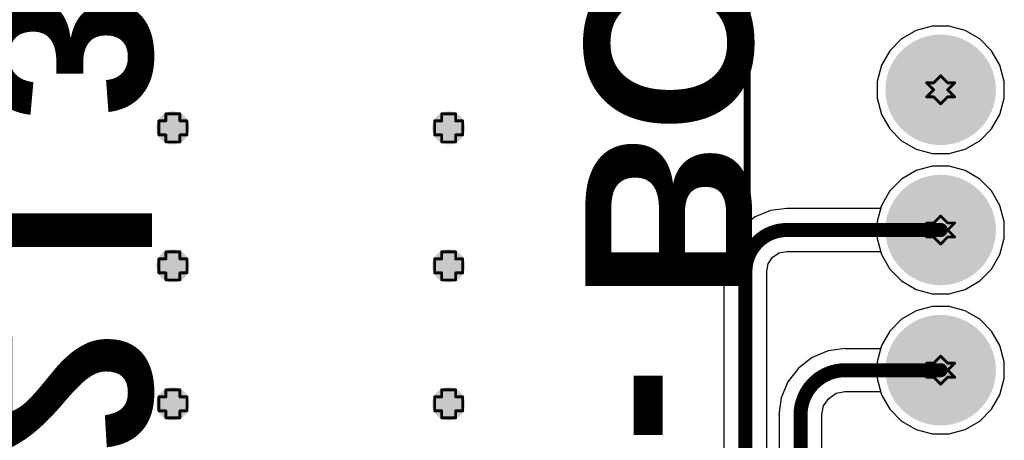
# Model space of a CAD drawing. Header units: inches. Extents: x -0.1 to 10.2, y 0 to 6.5.
# Tile 25 of 95: x 0.717 to 1.42, y 1.765 to 2.065. Entities that reach past the tile are written whole.
import ezdxf

# ---------------------------------------------------------------- set-up
doc = ezdxf.new("R2010")
doc.units = ezdxf.units.IN
doc.header["$MEASUREMENT"] = 0
for name, color, linetype in [('Bottom Layer', 5, 'Continuous'), ('Bottom Overlay', 54, 'Continuous'), ('Bottom Solder', 6, 'Continuous'), ('Drill Drawing', 1, 'Continuous'), ('Multi-Layer', 9, 'Continuous'), ('Pad Holes', 156, 'Continuous'), ('Top Layer', 1, 'Continuous'), ('Top Solder', 216, 'Continuous'), ('Via Holes', 16, 'Continuous')]:
    doc.layers.add(name, color=color, linetype=linetype)
doc.styles.add('Arial_Bold', font='txt', dxfattribs={"height": 0.2})

# ---------------------------------------------------------------- blocks, each defined once
blk = doc.blocks.new('X9555WV_2_12_6TV01_B_56')
at = {"layer": 'Bottom Layer'}
h = blk.add_hatch(color=5, dxfattribs=at)
edge = h.paths.add_edge_path()
edge.add_arc((0.15, -0.05), 0.03543, 0, 360)
h = blk.add_hatch(color=5, dxfattribs=at)
edge = h.paths.add_edge_path()
edge.add_arc((0.25, -0.05), 0.03543, 0, 360)
h = blk.add_hatch(color=5, dxfattribs=at)
edge = h.paths.add_edge_path()
edge.add_arc((0.35, -0.05), 0.03543, 0, 360)
at = {"layer": 'Bottom Solder'}
h = blk.add_hatch(color=6, dxfattribs=at)
edge = h.paths.add_edge_path()
edge.add_arc((0.15, -0.05), 0.03943, 0, 360)
h = blk.add_hatch(color=6, dxfattribs=at)
edge = h.paths.add_edge_path()
edge.add_arc((0.25, -0.05), 0.03943, 0, 360)
h = blk.add_hatch(color=6, dxfattribs=at)
edge = h.paths.add_edge_path()
edge.add_arc((0.35, -0.05), 0.03943, 0, 360)
at = {"layer": 'Multi-Layer'}
h = blk.add_hatch(color=9, dxfattribs=at)
edge = h.paths.add_edge_path()
edge.add_arc((0.15, -0.05), 0.03543, 0, 360)
h = blk.add_hatch(color=9, dxfattribs=at)
edge = h.paths.add_edge_path()
edge.add_arc((0.25, -0.05), 0.03543, 0, 360)
h = blk.add_hatch(color=9, dxfattribs=at)
edge = h.paths.add_edge_path()
edge.add_arc((0.35, -0.05), 0.03543, 0, 360)
at = {"layer": 'Pad Holes'}
h = blk.add_hatch(color=7, dxfattribs=at)
edge = h.paths.add_edge_path()
edge.add_arc((0.15, -0.05), 0.02165, 0, 360)
h = blk.add_hatch(color=7, dxfattribs=at)
edge = h.paths.add_edge_path()
edge.add_arc((0.25, -0.05), 0.02165, 0, 360)
h = blk.add_hatch(color=7, dxfattribs=at)
edge = h.paths.add_edge_path()
edge.add_arc((0.35, -0.05), 0.02165, 0, 360)
at = {"layer": 'Top Layer'}
h = blk.add_hatch(color=1, dxfattribs=at)
edge = h.paths.add_edge_path()
edge.add_arc((0.15, -0.05), 0.03543, 0, 360)
h = blk.add_hatch(color=1, dxfattribs=at)
edge = h.paths.add_edge_path()
edge.add_arc((0.25, -0.05), 0.03543, 0, 360)
h = blk.add_hatch(color=1, dxfattribs=at)
edge = h.paths.add_edge_path()
edge.add_arc((0.35, -0.05), 0.03543, 0, 360)
at = {"layer": 'Top Solder'}
h = blk.add_hatch(color=216, dxfattribs=at)
edge = h.paths.add_edge_path()
edge.add_arc((0.15, -0.05), 0.03943, 0, 360)
h = blk.add_hatch(color=216, dxfattribs=at)
edge = h.paths.add_edge_path()
edge.add_arc((0.25, -0.05), 0.03943, 0, 360)
h = blk.add_hatch(color=216, dxfattribs=at)
edge = h.paths.add_edge_path()
edge.add_arc((0.35, -0.05), 0.03943, 0, 360)
at = {"layer": 'Bottom Overlay', "const_width": 0.005}
blk.add_lwpolyline([(0.755, -0.188), (-0.755, -0.188)], dxfattribs=at)

msp = doc.modelspace()

# ---------------------------------------------------------------- hatches: boundary and pattern name
at = {"layer": 'Bottom Layer'}
h = msp.add_hatch(color=5, dxfattribs=at)
edge = h.paths.add_edge_path()
edge.add_arc((0.82677, 1.98819), 0.01181, 0, 360)
h = msp.add_hatch(color=5, dxfattribs=at)
edge = h.paths.add_edge_path()
edge.add_arc((1.02362, 1.98819), 0.01181, 0, 360)
h = msp.add_hatch(color=5, dxfattribs=at)
edge = h.paths.add_edge_path()
edge.add_arc((0.82677, 1.88976), 0.01181, 0, 360)
h = msp.add_hatch(color=5, dxfattribs=at)
edge = h.paths.add_edge_path()
edge.add_arc((1.02362, 1.88976), 0.01181, 0, 360)
h = msp.add_hatch(color=5, dxfattribs=at)
edge = h.paths.add_edge_path()
edge.add_arc((0.82677, 1.79134), 0.01181, 0, 360)
h = msp.add_hatch(color=5, dxfattribs=at)
edge = h.paths.add_edge_path()
edge.add_arc((1.02362, 1.79134), 0.01181, 0, 360)
at = {"layer": 'Top Layer'}
h = msp.add_hatch(color=1, dxfattribs=at)
edge = h.paths.add_edge_path()
edge.add_arc((0.82677, 1.98819), 0.01181, 0, 360)
h = msp.add_hatch(color=1, dxfattribs=at)
edge = h.paths.add_edge_path()
edge.add_arc((1.02362, 1.98819), 0.01181, 0, 360)
h = msp.add_hatch(color=1, dxfattribs=at)
edge = h.paths.add_edge_path()
edge.add_arc((0.82677, 1.88976), 0.01181, 0, 360)
h = msp.add_hatch(color=1, dxfattribs=at)
edge = h.paths.add_edge_path()
edge.add_arc((1.02362, 1.88976), 0.01181, 0, 360)
h = msp.add_hatch(color=1, dxfattribs=at)
edge = h.paths.add_edge_path()
edge.add_arc((0.82677, 1.79134), 0.01181, 0, 360)
h = msp.add_hatch(color=1, dxfattribs=at)
edge = h.paths.add_edge_path()
edge.add_arc((1.02362, 1.79134), 0.01181, 0, 360)
at = {"layer": 'Via Holes'}
h = msp.add_hatch(color=7, dxfattribs=at)
edge = h.paths.add_edge_path()
edge.add_arc((0.82677, 1.98819), 0.00591, 0, 360)
h = msp.add_hatch(color=7, dxfattribs=at)
edge = h.paths.add_edge_path()
edge.add_arc((1.02362, 1.98819), 0.00591, 0, 360)
h = msp.add_hatch(color=7, dxfattribs=at)
edge = h.paths.add_edge_path()
edge.add_arc((0.82677, 1.88976), 0.00591, 0, 360)
h = msp.add_hatch(color=7, dxfattribs=at)
edge = h.paths.add_edge_path()
edge.add_arc((1.02362, 1.88976), 0.00591, 0, 360)
h = msp.add_hatch(color=7, dxfattribs=at)
edge = h.paths.add_edge_path()
edge.add_arc((0.82677, 1.79134), 0.00591, 0, 360)
h = msp.add_hatch(color=7, dxfattribs=at)
edge = h.paths.add_edge_path()
edge.add_arc((1.02362, 1.79134), 0.00591, 0, 360)

# ---------------------------------------------------------------- linework, layer by layer
at = {"layer": 'Bottom Layer'}
for p, q in [((1.36882, 2.06079), (1.35726, 2.05769)), ((1.38078, 2.06079), (1.36882, 2.06079)), ((1.39234, 2.05769), (1.38078, 2.06079)), ((1.35726, 2.05769), (1.3469, 2.05171)), ((1.4027, 2.05171), (1.39234, 2.05769)), ((1.3469, 2.05171), (1.33844, 2.04325)), ((1.41116, 2.04325), (1.4027, 2.05171)), ((1.33844, 2.04325), (1.33246, 2.03289)), ((1.41714, 2.03289), (1.41116, 2.04325)), ((1.33246, 2.03289), (1.32937, 2.02134)), ((1.42023, 2.02134), (1.41714, 2.03289)), ((1.32937, 2.02134), (1.32937, 2.00937)), ((1.42023, 2.00937), (1.42023, 2.02134)), ((1.32937, 2.00937), (1.33246, 1.99782)), ((1.41714, 1.99782), (1.42023, 2.00937)), ((1.33246, 1.99782), (1.33844, 1.98746)), ((1.41116, 1.98746), (1.41714, 1.99782)), ((1.33844, 1.98746), (1.3469, 1.979)), ((1.4027, 1.979), (1.41116, 1.98746)), ((1.3469, 1.979), (1.35726, 1.97302)), ((1.39234, 1.97302), (1.4027, 1.979)), ((1.35726, 1.97302), (1.36882, 1.96992)), ((1.36882, 1.96992), (1.38078, 1.96992)), ((1.38078, 1.96992), (1.39234, 1.97302)), ((1.35726, 1.95769), (1.3469, 1.95171)), ((1.36882, 1.96079), (1.35726, 1.95769)), ((1.38078, 1.96079), (1.36882, 1.96079)), ((1.39234, 1.95769), (1.38078, 1.96079)), ((1.4027, 1.95171), (1.39234, 1.95769)), ((1.3469, 1.95171), (1.33844, 1.94325)), ((1.41116, 1.94325), (1.4027, 1.95171)), ((1.33844, 1.94325), (1.33246, 1.93289)), ((1.41714, 1.93289), (1.41116, 1.94325)), ((1.33246, 1.93289), (1.33186, 1.93065)), ((1.42023, 1.92134), (1.41714, 1.93289)), ((1.25334, 1.92921), (1.2425, 1.92472)), ((1.26496, 1.93074), (1.25334, 1.92921)), ((1.26496, 1.93065), (1.26496, 1.93074)), ((1.33186, 1.93065), (1.26496, 1.93065)), ((1.26496, 1.93065), (1.26496, 1.93065)), ((1.2425, 1.92472), (1.2332, 1.91758)), ((1.42023, 1.90937), (1.42023, 1.92134)), ((1.2332, 1.91758), (1.22607, 1.90828)), ((1.22607, 1.90828), (1.22158, 1.89745)), ((1.41714, 1.89782), (1.42023, 1.90937)), ((1.25485, 1.89594), (1.25949, 1.89904)), ((1.25949, 1.89904), (1.26479, 1.90009)), ((1.26479, 1.90009), (1.26496, 1.90006)), ((1.26496, 1.90006), (1.33186, 1.90006)), ((1.33186, 1.90006), (1.33246, 1.89782)), ((1.33246, 1.89782), (1.33844, 1.88746)), ((1.41116, 1.88746), (1.41714, 1.89782)), ((1.22158, 1.89745), (1.22005, 1.88583)), ((1.25069, 1.886), (1.25175, 1.8913)), ((1.25175, 1.8913), (1.25485, 1.89594)), ((1.22005, 1.88583), (1.22014, 1.88583)), ((1.22014, 1.88583), (1.22014, 1.29508)), ((1.25073, 1.88583), (1.25069, 1.886)), ((1.25073, 1.38513), (1.25073, 1.88583)), ((1.33844, 1.88746), (1.3469, 1.879)), ((1.4027, 1.879), (1.41116, 1.88746)), ((1.3469, 1.879), (1.35726, 1.87302)), ((1.39234, 1.87302), (1.4027, 1.879)), ((1.35726, 1.87302), (1.36882, 1.86992)), ((1.36882, 1.86992), (1.38078, 1.86992)), ((1.38078, 1.86992), (1.39234, 1.87302)), ((1.35726, 1.85769), (1.3469, 1.85171)), ((1.36882, 1.86079), (1.35726, 1.85769)), ((1.38078, 1.86079), (1.36882, 1.86079)), ((1.39234, 1.85769), (1.38078, 1.86079)), ((1.4027, 1.85171), (1.39234, 1.85769)), ((1.3469, 1.85171), (1.33844, 1.84325)), ((1.41116, 1.84325), (1.4027, 1.85171)), ((1.33844, 1.84325), (1.33246, 1.83289)), ((1.41714, 1.83289), (1.41116, 1.84325)), ((1.29445, 1.82915), (1.28305, 1.82442)), ((1.30669, 1.83076), (1.29445, 1.82915)), ((1.30669, 1.83065), (1.30669, 1.83076)), ((1.33186, 1.83065), (1.30669, 1.83065)), ((1.30669, 1.83065), (1.30669, 1.83065)), ((1.33246, 1.83289), (1.33186, 1.83065)), ((1.42023, 1.82134), (1.41714, 1.83289)), ((1.28305, 1.82442), (1.27325, 1.81691)), ((1.42023, 1.80937), (1.42023, 1.82134)), ((1.27325, 1.81691), (1.26573, 1.80711)), ((1.26573, 1.80711), (1.26101, 1.79571)), ((1.41714, 1.79782), (1.42023, 1.80937)), ((1.3003, 1.7989), (1.3064, 1.80012)), ((1.3064, 1.80012), (1.30669, 1.80006)), ((1.30669, 1.80006), (1.33186, 1.80006)), ((1.33186, 1.80006), (1.33246, 1.79782)), ((1.26101, 1.79571), (1.2594, 1.78346)), ((1.29125, 1.78986), (1.29488, 1.79528)), ((1.29488, 1.79528), (1.3003, 1.7989)), ((1.33246, 1.79782), (1.33844, 1.78746)), ((1.41116, 1.78746), (1.41714, 1.79782)), ((1.29004, 1.78375), (1.29125, 1.78986)), ((1.33844, 1.78746), (1.3469, 1.779)), ((1.4027, 1.779), (1.41116, 1.78746)), ((1.2594, 1.78346), (1.25951, 1.78346)), ((1.25951, 1.78346), (1.25951, 1.38137)), ((1.2901, 1.78346), (1.29004, 1.78375)), ((1.2901, 1.46387), (1.2901, 1.78346)), ((1.3469, 1.779), (1.35726, 1.77302)), ((1.39234, 1.77302), (1.4027, 1.779)), ((1.35726, 1.77302), (1.36882, 1.76992)), ((1.38078, 1.76992), (1.39234, 1.77302)), ((1.36882, 1.76992), (1.38078, 1.76992))]:
    msp.add_line(p, q, dxfattribs=at)
at = {"layer": 'Bottom Layer', "const_width": 0.01}
for points in [[(1.23543, 1.88583, -0.414214), (1.26496, 1.91535)], [(1.2748, 1.78346, -0.414214), (1.30669, 1.81535)]]:
    msp.add_lwpolyline(points, format="xyb", dxfattribs=at)
for points in [[(1.26496, 1.91535), (1.3748, 1.91535)], [(1.23543, 1.27953), (1.23543, 1.88583)], [(1.30669, 1.81535), (1.3748, 1.81535)], [(1.2748, 1.35827), (1.2748, 1.78346)]]:
    msp.add_lwpolyline(points, dxfattribs=at)
at = {"layer": 'Bottom Layer', "const_width": 0.005}
for points in [[(1.26246, 1.91535, 1), (1.26746, 1.91535, 1)], [(1.26246, 1.91535, 1), (1.26746, 1.91535, 1)], [(1.3723, 1.91535, 1), (1.3773, 1.91535, 1)], [(1.23293, 1.88583, 1), (1.23793, 1.88583, 1)], [(1.23293, 1.88583, 1), (1.23793, 1.88583, 1)], [(1.30419, 1.81535, 1), (1.30919, 1.81535, 1)], [(1.30419, 1.81535, 1), (1.30919, 1.81535, 1)], [(1.3723, 1.81535, 1), (1.3773, 1.81535, 1)], [(1.2723, 1.78346, 1), (1.2773, 1.78346, 1)], [(1.2723, 1.78346, 1), (1.2773, 1.78346, 1)]]:
    msp.add_lwpolyline(points, format="xyb", close=True, dxfattribs=at)
at = {"layer": 'Drill Drawing', "const_width": 0.002}
for points in [[(1.3698, 2.02035), (1.3748, 2.02535)], [(1.3748, 2.02535), (1.3798, 2.02035)], [(1.3648, 2.02035), (1.3698, 2.01535)], [(1.3648, 2.02035), (1.3698, 2.02035)], [(1.3798, 2.02035), (1.3848, 2.02035)], [(1.3798, 2.01535), (1.3848, 2.02035)], [(1.3648, 2.01035), (1.3698, 2.01535)], [(1.3648, 2.01035), (1.3698, 2.01035)], [(1.3698, 2.01035), (1.3748, 2.00535)], [(1.3748, 2.00535), (1.3798, 2.01035)], [(1.3798, 2.01535), (1.3848, 2.01035)], [(1.3798, 2.01035), (1.3848, 2.01035)], [(0.82177, 1.99319), (0.82177, 1.99819)], [(0.82177, 1.99819), (0.83177, 1.99819)], [(0.83177, 1.99319), (0.83177, 1.99819)], [(1.01862, 1.99319), (1.01862, 1.99819)], [(1.01862, 1.99819), (1.02862, 1.99819)], [(1.02862, 1.99319), (1.02862, 1.99819)], [(0.81677, 1.98319), (0.81677, 1.99319)], [(0.81677, 1.99319), (0.82177, 1.99319)], [(0.83177, 1.99319), (0.83677, 1.99319)], [(0.83677, 1.98319), (0.83677, 1.99319)], [(1.01362, 1.98319), (1.01362, 1.99319)], [(1.01362, 1.99319), (1.01862, 1.99319)], [(1.02862, 1.99319), (1.03362, 1.99319)], [(1.03362, 1.98319), (1.03362, 1.99319)], [(0.81677, 1.98319), (0.82177, 1.98319)], [(0.82177, 1.97819), (0.82177, 1.98319)], [(0.83177, 1.98319), (0.83677, 1.98319)], [(0.83177, 1.97819), (0.83177, 1.98319)], [(1.01362, 1.98319), (1.01862, 1.98319)], [(1.01862, 1.97819), (1.01862, 1.98319)], [(1.02862, 1.98319), (1.03362, 1.98319)], [(1.02862, 1.97819), (1.02862, 1.98319)], [(0.82177, 1.97819), (0.83177, 1.97819)], [(1.01862, 1.97819), (1.02862, 1.97819)], [(1.3698, 1.92035), (1.3748, 1.92535)], [(1.3748, 1.92535), (1.3798, 1.92035)], [(1.3648, 1.92035), (1.3698, 1.91535)], [(1.3648, 1.92035), (1.3698, 1.92035)], [(1.3798, 1.92035), (1.3848, 1.92035)], [(1.3798, 1.91535), (1.3848, 1.92035)], [(1.3648, 1.91035), (1.3698, 1.91535)], [(1.3798, 1.91535), (1.3848, 1.91035)], [(1.3648, 1.91035), (1.3698, 1.91035)], [(1.3698, 1.91035), (1.3748, 1.90535)], [(1.3748, 1.90535), (1.3798, 1.91035)], [(1.3798, 1.91035), (1.3848, 1.91035)], [(0.82177, 1.89476), (0.82177, 1.89976)], [(0.82177, 1.89976), (0.83177, 1.89976)], [(0.83177, 1.89476), (0.83177, 1.89976)], [(1.01862, 1.89476), (1.01862, 1.89976)], [(1.01862, 1.89976), (1.02862, 1.89976)], [(1.02862, 1.89476), (1.02862, 1.89976)], [(0.81677, 1.88476), (0.81677, 1.89476)], [(0.81677, 1.89476), (0.82177, 1.89476)], [(0.83177, 1.89476), (0.83677, 1.89476)], [(0.83677, 1.88476), (0.83677, 1.89476)], [(1.01362, 1.88476), (1.01362, 1.89476)], [(1.01362, 1.89476), (1.01862, 1.89476)], [(1.02862, 1.89476), (1.03362, 1.89476)], [(1.03362, 1.88476), (1.03362, 1.89476)], [(0.81677, 1.88476), (0.82177, 1.88476)], [(0.82177, 1.87976), (0.82177, 1.88476)], [(0.83177, 1.88476), (0.83677, 1.88476)], [(0.83177, 1.87976), (0.83177, 1.88476)], [(1.01362, 1.88476), (1.01862, 1.88476)], [(1.01862, 1.87976), (1.01862, 1.88476)], [(1.02862, 1.88476), (1.03362, 1.88476)], [(1.02862, 1.87976), (1.02862, 1.88476)], [(0.82177, 1.87976), (0.83177, 1.87976)], [(1.01862, 1.87976), (1.02862, 1.87976)], [(1.3648, 1.82035), (1.3698, 1.81535)], [(1.3648, 1.82035), (1.3698, 1.82035)], [(1.3698, 1.82035), (1.3748, 1.82535)], [(1.3748, 1.82535), (1.3798, 1.82035)], [(1.3798, 1.82035), (1.3848, 1.82035)], [(1.3798, 1.81535), (1.3848, 1.82035)], [(1.3648, 1.81035), (1.3698, 1.81535)], [(1.3798, 1.81535), (1.3848, 1.81035)], [(1.3648, 1.81035), (1.3698, 1.81035)], [(1.3698, 1.81035), (1.3748, 1.80535)], [(1.3748, 1.80535), (1.3798, 1.81035)], [(1.3798, 1.81035), (1.3848, 1.81035)], [(0.82177, 1.79634), (0.82177, 1.80134)], [(0.82177, 1.80134), (0.83177, 1.80134)], [(0.83177, 1.79634), (0.83177, 1.80134)], [(1.01862, 1.79634), (1.01862, 1.80134)], [(1.01862, 1.80134), (1.02862, 1.80134)], [(1.02862, 1.79634), (1.02862, 1.80134)], [(0.81677, 1.78634), (0.81677, 1.79634)], [(0.81677, 1.79634), (0.82177, 1.79634)], [(0.83177, 1.79634), (0.83677, 1.79634)], [(0.83677, 1.78634), (0.83677, 1.79634)], [(1.01362, 1.78634), (1.01362, 1.79634)], [(1.01362, 1.79634), (1.01862, 1.79634)], [(1.02862, 1.79634), (1.03362, 1.79634)], [(1.03362, 1.78634), (1.03362, 1.79634)], [(0.81677, 1.78634), (0.82177, 1.78634)], [(0.82177, 1.78134), (0.82177, 1.78634)], [(0.83177, 1.78634), (0.83677, 1.78634)], [(0.83177, 1.78134), (0.83177, 1.78634)], [(1.01362, 1.78634), (1.01862, 1.78634)], [(1.01862, 1.78134), (1.01862, 1.78634)], [(1.02862, 1.78634), (1.03362, 1.78634)], [(1.02862, 1.78134), (1.02862, 1.78634)], [(0.82177, 1.78134), (0.83177, 1.78134)], [(1.01862, 1.78134), (1.02862, 1.78134)]]:
    msp.add_lwpolyline(points, dxfattribs=at)
at = {"layer": 'Drill Drawing', "const_width": 0.001}
for points in [[(1.3743, 2.02535, 1), (1.3753, 2.02535, 1)], [(1.3743, 2.02535, 1), (1.3753, 2.02535, 1)], [(1.3643, 2.02035, 1), (1.3653, 2.02035, 1)], [(1.3643, 2.02035, 1), (1.3653, 2.02035, 1)], [(1.3693, 2.02035, 1), (1.3703, 2.02035, 1)], [(1.3693, 2.02035, 1), (1.3703, 2.02035, 1)], [(1.3793, 2.02035, 1), (1.3803, 2.02035, 1)], [(1.3793, 2.02035, 1), (1.3803, 2.02035, 1)], [(1.3843, 2.02035, 1), (1.3853, 2.02035, 1)], [(1.3843, 2.02035, 1), (1.3853, 2.02035, 1)], [(1.3643, 2.01035, 1), (1.3653, 2.01035, 1)], [(1.3643, 2.01035, 1), (1.3653, 2.01035, 1)], [(1.3693, 2.01535, 1), (1.3703, 2.01535, 1)], [(1.3693, 2.01535, 1), (1.3703, 2.01535, 1)], [(1.3693, 2.01035, 1), (1.3703, 2.01035, 1)], [(1.3693, 2.01035, 1), (1.3703, 2.01035, 1)], [(1.3793, 2.01535, 1), (1.3803, 2.01535, 1)], [(1.3793, 2.01535, 1), (1.3803, 2.01535, 1)], [(1.3793, 2.01035, 1), (1.3803, 2.01035, 1)], [(1.3793, 2.01035, 1), (1.3803, 2.01035, 1)], [(1.3843, 2.01035, 1), (1.3853, 2.01035, 1)], [(1.3843, 2.01035, 1), (1.3853, 2.01035, 1)], [(1.3743, 2.00535, 1), (1.3753, 2.00535, 1)], [(1.3743, 2.00535, 1), (1.3753, 2.00535, 1)], [(0.82127, 1.99819, 1), (0.82227, 1.99819, 1)], [(0.82127, 1.99819, 1), (0.82227, 1.99819, 1)], [(0.83127, 1.99819, 1), (0.83227, 1.99819, 1)], [(0.83127, 1.99819, 1), (0.83227, 1.99819, 1)], [(1.01812, 1.99819, 1), (1.01912, 1.99819, 1)], [(1.01812, 1.99819, 1), (1.01912, 1.99819, 1)], [(1.02812, 1.99819, 1), (1.02912, 1.99819, 1)], [(1.02812, 1.99819, 1), (1.02912, 1.99819, 1)], [(0.81627, 1.99319, 1), (0.81727, 1.99319, 1)], [(0.81627, 1.99319, 1), (0.81727, 1.99319, 1)], [(0.82127, 1.99319, 1), (0.82227, 1.99319, 1)], [(0.82127, 1.99319, 1), (0.82227, 1.99319, 1)], [(0.83127, 1.99319, 1), (0.83227, 1.99319, 1)], [(0.83127, 1.99319, 1), (0.83227, 1.99319, 1)], [(0.83627, 1.99319, 1), (0.83727, 1.99319, 1)], [(0.83627, 1.99319, 1), (0.83727, 1.99319, 1)], [(1.01312, 1.99319, 1), (1.01412, 1.99319, 1)], [(1.01312, 1.99319, 1), (1.01412, 1.99319, 1)], [(1.01812, 1.99319, 1), (1.01912, 1.99319, 1)], [(1.01812, 1.99319, 1), (1.01912, 1.99319, 1)], [(1.02812, 1.99319, 1), (1.02912, 1.99319, 1)], [(1.02812, 1.99319, 1), (1.02912, 1.99319, 1)], [(1.03312, 1.99319, 1), (1.03412, 1.99319, 1)], [(1.03312, 1.99319, 1), (1.03412, 1.99319, 1)], [(0.81627, 1.98319, 1), (0.81727, 1.98319, 1)], [(0.81627, 1.98319, 1), (0.81727, 1.98319, 1)], [(0.82127, 1.98319, 1), (0.82227, 1.98319, 1)], [(0.82127, 1.98319, 1), (0.82227, 1.98319, 1)], [(0.83127, 1.98319, 1), (0.83227, 1.98319, 1)], [(0.83127, 1.98319, 1), (0.83227, 1.98319, 1)], [(0.83627, 1.98319, 1), (0.83727, 1.98319, 1)], [(0.83627, 1.98319, 1), (0.83727, 1.98319, 1)], [(1.01312, 1.98319, 1), (1.01412, 1.98319, 1)], [(1.01312, 1.98319, 1), (1.01412, 1.98319, 1)], [(1.01812, 1.98319, 1), (1.01912, 1.98319, 1)], [(1.01812, 1.98319, 1), (1.01912, 1.98319, 1)], [(1.02812, 1.98319, 1), (1.02912, 1.98319, 1)], [(1.02812, 1.98319, 1), (1.02912, 1.98319, 1)], [(1.03312, 1.98319, 1), (1.03412, 1.98319, 1)], [(1.03312, 1.98319, 1), (1.03412, 1.98319, 1)], [(0.82127, 1.97819, 1), (0.82227, 1.97819, 1)], [(0.82127, 1.97819, 1), (0.82227, 1.97819, 1)], [(0.83127, 1.97819, 1), (0.83227, 1.97819, 1)], [(0.83127, 1.97819, 1), (0.83227, 1.97819, 1)], [(1.01812, 1.97819, 1), (1.01912, 1.97819, 1)], [(1.01812, 1.97819, 1), (1.01912, 1.97819, 1)], [(1.02812, 1.97819, 1), (1.02912, 1.97819, 1)], [(1.02812, 1.97819, 1), (1.02912, 1.97819, 1)], [(1.3743, 1.92535, 1), (1.3753, 1.92535, 1)], [(1.3743, 1.92535, 1), (1.3753, 1.92535, 1)], [(1.3643, 1.92035, 1), (1.3653, 1.92035, 1)], [(1.3643, 1.92035, 1), (1.3653, 1.92035, 1)], [(1.3693, 1.92035, 1), (1.3703, 1.92035, 1)], [(1.3693, 1.92035, 1), (1.3703, 1.92035, 1)], [(1.3793, 1.92035, 1), (1.3803, 1.92035, 1)], [(1.3793, 1.92035, 1), (1.3803, 1.92035, 1)], [(1.3843, 1.92035, 1), (1.3853, 1.92035, 1)], [(1.3843, 1.92035, 1), (1.3853, 1.92035, 1)], [(1.3693, 1.91535, 1), (1.3703, 1.91535, 1)], [(1.3693, 1.91535, 1), (1.3703, 1.91535, 1)], [(1.3793, 1.91535, 1), (1.3803, 1.91535, 1)], [(1.3793, 1.91535, 1), (1.3803, 1.91535, 1)], [(1.3643, 1.91035, 1), (1.3653, 1.91035, 1)], [(1.3643, 1.91035, 1), (1.3653, 1.91035, 1)], [(1.3693, 1.91035, 1), (1.3703, 1.91035, 1)], [(1.3693, 1.91035, 1), (1.3703, 1.91035, 1)], [(1.3743, 1.90535, 1), (1.3753, 1.90535, 1)], [(1.3743, 1.90535, 1), (1.3753, 1.90535, 1)], [(1.3793, 1.91035, 1), (1.3803, 1.91035, 1)], [(1.3793, 1.91035, 1), (1.3803, 1.91035, 1)], [(1.3843, 1.91035, 1), (1.3853, 1.91035, 1)], [(1.3843, 1.91035, 1), (1.3853, 1.91035, 1)], [(0.82127, 1.89976, 1), (0.82227, 1.89976, 1)], [(0.82127, 1.89976, 1), (0.82227, 1.89976, 1)], [(0.83127, 1.89976, 1), (0.83227, 1.89976, 1)], [(0.83127, 1.89976, 1), (0.83227, 1.89976, 1)], [(1.01812, 1.89976, 1), (1.01912, 1.89976, 1)], [(1.01812, 1.89976, 1), (1.01912, 1.89976, 1)], [(1.02812, 1.89976, 1), (1.02912, 1.89976, 1)], [(1.02812, 1.89976, 1), (1.02912, 1.89976, 1)], [(0.81627, 1.89476, 1), (0.81727, 1.89476, 1)], [(0.81627, 1.89476, 1), (0.81727, 1.89476, 1)], [(0.82127, 1.89476, 1), (0.82227, 1.89476, 1)], [(0.82127, 1.89476, 1), (0.82227, 1.89476, 1)], [(0.83127, 1.89476, 1), (0.83227, 1.89476, 1)], [(0.83127, 1.89476, 1), (0.83227, 1.89476, 1)], [(0.83627, 1.89476, 1), (0.83727, 1.89476, 1)], [(0.83627, 1.89476, 1), (0.83727, 1.89476, 1)], [(1.01312, 1.89476, 1), (1.01412, 1.89476, 1)], [(1.01312, 1.89476, 1), (1.01412, 1.89476, 1)], [(1.01812, 1.89476, 1), (1.01912, 1.89476, 1)], [(1.01812, 1.89476, 1), (1.01912, 1.89476, 1)], [(1.02812, 1.89476, 1), (1.02912, 1.89476, 1)], [(1.02812, 1.89476, 1), (1.02912, 1.89476, 1)], [(1.03312, 1.89476, 1), (1.03412, 1.89476, 1)], [(1.03312, 1.89476, 1), (1.03412, 1.89476, 1)], [(0.81627, 1.88476, 1), (0.81727, 1.88476, 1)], [(0.81627, 1.88476, 1), (0.81727, 1.88476, 1)], [(0.82127, 1.88476, 1), (0.82227, 1.88476, 1)], [(0.82127, 1.88476, 1), (0.82227, 1.88476, 1)], [(0.83127, 1.88476, 1), (0.83227, 1.88476, 1)], [(0.83127, 1.88476, 1), (0.83227, 1.88476, 1)], [(0.83627, 1.88476, 1), (0.83727, 1.88476, 1)], [(0.83627, 1.88476, 1), (0.83727, 1.88476, 1)], [(1.01312, 1.88476, 1), (1.01412, 1.88476, 1)], [(1.01312, 1.88476, 1), (1.01412, 1.88476, 1)], [(1.01812, 1.88476, 1), (1.01912, 1.88476, 1)], [(1.01812, 1.88476, 1), (1.01912, 1.88476, 1)], [(1.02812, 1.88476, 1), (1.02912, 1.88476, 1)], [(1.02812, 1.88476, 1), (1.02912, 1.88476, 1)], [(1.03312, 1.88476, 1), (1.03412, 1.88476, 1)], [(1.03312, 1.88476, 1), (1.03412, 1.88476, 1)], [(0.82127, 1.87976, 1), (0.82227, 1.87976, 1)], [(0.82127, 1.87976, 1), (0.82227, 1.87976, 1)], [(0.83127, 1.87976, 1), (0.83227, 1.87976, 1)], [(0.83127, 1.87976, 1), (0.83227, 1.87976, 1)], [(1.01812, 1.87976, 1), (1.01912, 1.87976, 1)], [(1.01812, 1.87976, 1), (1.01912, 1.87976, 1)], [(1.02812, 1.87976, 1), (1.02912, 1.87976, 1)], [(1.02812, 1.87976, 1), (1.02912, 1.87976, 1)], [(1.3643, 1.82035, 1), (1.3653, 1.82035, 1)], [(1.3643, 1.82035, 1), (1.3653, 1.82035, 1)], [(1.3693, 1.82035, 1), (1.3703, 1.82035, 1)], [(1.3693, 1.82035, 1), (1.3703, 1.82035, 1)], [(1.3743, 1.82535, 1), (1.3753, 1.82535, 1)], [(1.3743, 1.82535, 1), (1.3753, 1.82535, 1)], [(1.3793, 1.82035, 1), (1.3803, 1.82035, 1)], [(1.3793, 1.82035, 1), (1.3803, 1.82035, 1)], [(1.3843, 1.82035, 1), (1.3853, 1.82035, 1)], [(1.3843, 1.82035, 1), (1.3853, 1.82035, 1)], [(1.3693, 1.81535, 1), (1.3703, 1.81535, 1)], [(1.3693, 1.81535, 1), (1.3703, 1.81535, 1)], [(1.3793, 1.81535, 1), (1.3803, 1.81535, 1)], [(1.3793, 1.81535, 1), (1.3803, 1.81535, 1)], [(1.3643, 1.81035, 1), (1.3653, 1.81035, 1)], [(1.3643, 1.81035, 1), (1.3653, 1.81035, 1)], [(1.3693, 1.81035, 1), (1.3703, 1.81035, 1)], [(1.3693, 1.81035, 1), (1.3703, 1.81035, 1)], [(1.3743, 1.80535, 1), (1.3753, 1.80535, 1)], [(1.3743, 1.80535, 1), (1.3753, 1.80535, 1)], [(1.3793, 1.81035, 1), (1.3803, 1.81035, 1)], [(1.3793, 1.81035, 1), (1.3803, 1.81035, 1)], [(1.3843, 1.81035, 1), (1.3853, 1.81035, 1)], [(1.3843, 1.81035, 1), (1.3853, 1.81035, 1)], [(0.82127, 1.80134, 1), (0.82227, 1.80134, 1)], [(0.82127, 1.80134, 1), (0.82227, 1.80134, 1)], [(0.83127, 1.80134, 1), (0.83227, 1.80134, 1)], [(0.83127, 1.80134, 1), (0.83227, 1.80134, 1)], [(1.01812, 1.80134, 1), (1.01912, 1.80134, 1)], [(1.01812, 1.80134, 1), (1.01912, 1.80134, 1)], [(1.02812, 1.80134, 1), (1.02912, 1.80134, 1)], [(1.02812, 1.80134, 1), (1.02912, 1.80134, 1)], [(0.81627, 1.79634, 1), (0.81727, 1.79634, 1)], [(0.81627, 1.79634, 1), (0.81727, 1.79634, 1)], [(0.82127, 1.79634, 1), (0.82227, 1.79634, 1)], [(0.82127, 1.79634, 1), (0.82227, 1.79634, 1)], [(0.83127, 1.79634, 1), (0.83227, 1.79634, 1)], [(0.83127, 1.79634, 1), (0.83227, 1.79634, 1)], [(0.83627, 1.79634, 1), (0.83727, 1.79634, 1)], [(0.83627, 1.79634, 1), (0.83727, 1.79634, 1)], [(1.01312, 1.79634, 1), (1.01412, 1.79634, 1)], [(1.01312, 1.79634, 1), (1.01412, 1.79634, 1)], [(1.01812, 1.79634, 1), (1.01912, 1.79634, 1)], [(1.01812, 1.79634, 1), (1.01912, 1.79634, 1)], [(1.02812, 1.79634, 1), (1.02912, 1.79634, 1)], [(1.02812, 1.79634, 1), (1.02912, 1.79634, 1)], [(1.03312, 1.79634, 1), (1.03412, 1.79634, 1)], [(1.03312, 1.79634, 1), (1.03412, 1.79634, 1)], [(0.81627, 1.78634, 1), (0.81727, 1.78634, 1)], [(0.81627, 1.78634, 1), (0.81727, 1.78634, 1)], [(0.82127, 1.78634, 1), (0.82227, 1.78634, 1)], [(0.82127, 1.78634, 1), (0.82227, 1.78634, 1)], [(0.83127, 1.78634, 1), (0.83227, 1.78634, 1)], [(0.83127, 1.78634, 1), (0.83227, 1.78634, 1)], [(0.83627, 1.78634, 1), (0.83727, 1.78634, 1)], [(0.83627, 1.78634, 1), (0.83727, 1.78634, 1)], [(1.01312, 1.78634, 1), (1.01412, 1.78634, 1)], [(1.01312, 1.78634, 1), (1.01412, 1.78634, 1)], [(1.01812, 1.78634, 1), (1.01912, 1.78634, 1)], [(1.01812, 1.78634, 1), (1.01912, 1.78634, 1)], [(1.02812, 1.78634, 1), (1.02912, 1.78634, 1)], [(1.02812, 1.78634, 1), (1.02912, 1.78634, 1)], [(1.03312, 1.78634, 1), (1.03412, 1.78634, 1)], [(1.03312, 1.78634, 1), (1.03412, 1.78634, 1)], [(0.82127, 1.78134, 1), (0.82227, 1.78134, 1)], [(0.82127, 1.78134, 1), (0.82227, 1.78134, 1)], [(0.83127, 1.78134, 1), (0.83227, 1.78134, 1)], [(0.83127, 1.78134, 1), (0.83227, 1.78134, 1)], [(1.01812, 1.78134, 1), (1.01912, 1.78134, 1)], [(1.01812, 1.78134, 1), (1.01912, 1.78134, 1)], [(1.02812, 1.78134, 1), (1.02912, 1.78134, 1)], [(1.02812, 1.78134, 1), (1.02912, 1.78134, 1)]]:
    msp.add_lwpolyline(points, format="xyb", close=True, dxfattribs=at)
at = {"layer": 'Top Layer'}
for p, q in [((1.36882, 2.06079), (1.35726, 2.05769)), ((1.38078, 2.06079), (1.36882, 2.06079)), ((1.39234, 2.05769), (1.38078, 2.06079)), ((1.35726, 2.05769), (1.3469, 2.05171)), ((1.4027, 2.05171), (1.39234, 2.05769)), ((1.3469, 2.05171), (1.33844, 2.04325)), ((1.41116, 2.04325), (1.4027, 2.05171)), ((1.33844, 2.04325), (1.33246, 2.03289)), ((1.41714, 2.03289), (1.41116, 2.04325)), ((1.33246, 2.03289), (1.32937, 2.02134)), ((1.42023, 2.02134), (1.41714, 2.03289)), ((1.32937, 2.02134), (1.32937, 2.00937)), ((1.42023, 2.00937), (1.42023, 2.02134)), ((1.32937, 2.00937), (1.33246, 1.99782)), ((1.41714, 1.99782), (1.42023, 2.00937)), ((1.33246, 1.99782), (1.33844, 1.98746)), ((1.41116, 1.98746), (1.41714, 1.99782)), ((1.33844, 1.98746), (1.3469, 1.979)), ((1.4027, 1.979), (1.41116, 1.98746)), ((1.3469, 1.979), (1.35726, 1.97302)), ((1.39234, 1.97302), (1.4027, 1.979)), ((1.35726, 1.97302), (1.36882, 1.96992)), ((1.36882, 1.96992), (1.38078, 1.96992)), ((1.38078, 1.96992), (1.39234, 1.97302)), ((1.35726, 1.95769), (1.3469, 1.95171)), ((1.36882, 1.96079), (1.35726, 1.95769)), ((1.38078, 1.96079), (1.36882, 1.96079)), ((1.39234, 1.95769), (1.38078, 1.96079)), ((1.4027, 1.95171), (1.39234, 1.95769)), ((1.3469, 1.95171), (1.33844, 1.94325)), ((1.41116, 1.94325), (1.4027, 1.95171)), ((1.33844, 1.94325), (1.33246, 1.93289)), ((1.41714, 1.93289), (1.41116, 1.94325)), ((1.33246, 1.93289), (1.32937, 1.92134)), ((1.42023, 1.92134), (1.41714, 1.93289)), ((1.32937, 1.92134), (1.32937, 1.90937)), ((1.42023, 1.90937), (1.42023, 1.92134)), ((1.32937, 1.90937), (1.33246, 1.89782)), ((1.41714, 1.89782), (1.42023, 1.90937)), ((1.33246, 1.89782), (1.33844, 1.88746)), ((1.41116, 1.88746), (1.41714, 1.89782)), ((1.33844, 1.88746), (1.3469, 1.879)), ((1.4027, 1.879), (1.41116, 1.88746)), ((1.3469, 1.879), (1.35726, 1.87302)), ((1.39234, 1.87302), (1.4027, 1.879)), ((1.35726, 1.87302), (1.36882, 1.86992)), ((1.36882, 1.86992), (1.38078, 1.86992)), ((1.38078, 1.86992), (1.39234, 1.87302)), ((1.35726, 1.85769), (1.3469, 1.85171)), ((1.36882, 1.86079), (1.35726, 1.85769)), ((1.38078, 1.86079), (1.36882, 1.86079)), ((1.39234, 1.85769), (1.38078, 1.86079)), ((1.4027, 1.85171), (1.39234, 1.85769)), ((1.3469, 1.85171), (1.33844, 1.84325)), ((1.41116, 1.84325), (1.4027, 1.85171)), ((1.33844, 1.84325), (1.33246, 1.83289)), ((1.41714, 1.83289), (1.41116, 1.84325)), ((1.33246, 1.83289), (1.32937, 1.82134)), ((1.42023, 1.82134), (1.41714, 1.83289)), ((1.32937, 1.82134), (1.32937, 1.80937)), ((1.42023, 1.80937), (1.42023, 1.82134)), ((1.32937, 1.80937), (1.33246, 1.79782)), ((1.41714, 1.79782), (1.42023, 1.80937)), ((1.33246, 1.79782), (1.33844, 1.78746)), ((1.41116, 1.78746), (1.41714, 1.79782)), ((1.33844, 1.78746), (1.3469, 1.779)), ((1.4027, 1.779), (1.41116, 1.78746)), ((1.3469, 1.779), (1.35726, 1.77302)), ((1.39234, 1.77302), (1.4027, 1.779)), ((1.35726, 1.77302), (1.36882, 1.76992)), ((1.38078, 1.76992), (1.39234, 1.77302)), ((1.36882, 1.76992), (1.38078, 1.76992))]:
    msp.add_line(p, q, dxfattribs=at)

# ---------------------------------------------------------------- block references
at = {"rotation": 270}
msp.add_blockref('X9555WV_2_12_6TV01_B_56', (1.4248, 2.16535), dxfattribs=at)

# ---------------------------------------------------------------- texts
at = {"layer": 'Bottom Overlay', "style": 'Arial_Bold', "text_generation_flag": 2}
for s, p in [('CIM - BOARD NO.1', (1.12119, 1.41188)), ('L1 L2 L3 N', (0.69275, 1.41188))]:
    msp.add_text(s, height=0.119, rotation=270, dxfattribs=at).set_placement(p)

doc.saveas('drawing.dxf')
